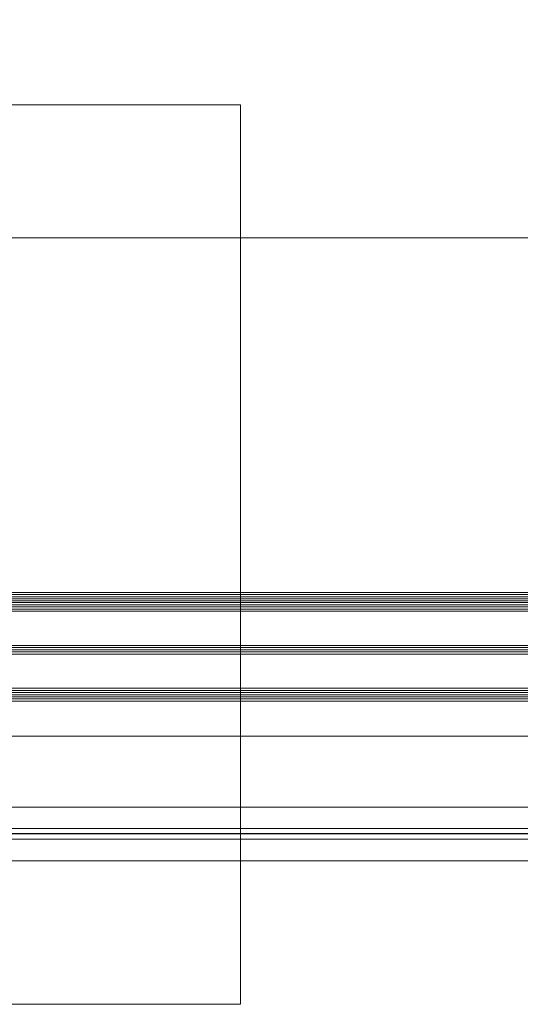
# Model space of a CAD drawing. Extents: x 1911006 to 2186114, y 709265 to 747216.
# Tile 81 of 256: x 1919750 to 1919984, y 735011 to 735471. Entities that reach past the tile are written whole.
import ezdxf

# ---------------------------------------------------------------- set-up
doc = ezdxf.new("R2010")
doc.units = 0
doc.header["$LTSCALE"] = 500
doc.header["$MEASUREMENT"] = 0
doc.linetypes.add('ACAD_ISO02W100', pattern=[15, 12, -3])
doc.linetypes.add('AM_DIN_G_W050', pattern=[13.75, 9.75, -1.5, 1, -1.5])
for name, color, linetype, lineweight in [('!_A_01_TENKÁ', 8, 'CONTINUOUS', 13), ('!_A_03_ČIARKOVANÁ', 41, 'ACAD_ISO02W100', 13), ('_MB_kreskowanie_szklo_0.09', 157, 'CONTINUOUS', 9), ('_MB_szklo_0.15', 142, 'CONTINUOUS', 15), ('AM_7', 4, 'AM_DIN_G_W050', 25)]:
    doc.layers.add(name, color=color, linetype=linetype, lineweight=lineweight)
doc.layers.add('!_A_44_REFERENCIA', color=241, linetype='CONTINUOUS', lineweight=15, plot=False)
doc.layers.add('!_A_52_NOVÉ KCIE', color=7, linetype='CONTINUOUS', lineweight=13, true_color=0xa30000)

msp = doc.modelspace()

# ---------------------------------------------------------------- linework, layer by layer
at = {"layer": '!_A_01_TENKÁ', "color": 7}
for p, q in [((1921360.13, 735103.23), (1917503.2, 735103.23)), ((1917503.2, 735093.23), (1921360.13, 735093.23)), ((1921360.13, 735088.23), (1917503.2, 735088.23)), ((1917503.2, 735078.23), (1921360.13, 735078.23))]:
    msp.add_line(p, q, dxfattribs=at)
at = {"layer": '!_A_03_ČIARKOVANÁ', "color": 7}
msp.add_lwpolyline([(1917346.45, 735136.39), (1933649.45, 735136.39)], dxfattribs=at)
at = {"layer": '!_A_03_ČIARKOVANÁ', "color": 7, "ltscale": 0.5}
msp.add_arc((1919522.2, 735230.23), 911.75, 0, 90, dxfattribs=at)
at = {"layer": '!_A_44_REFERENCIA', "color": 7}
for p, q in [((1919259.59, 735431.17), (1919853.59, 735431.17)), ((1919853.59, 735431.17), (1919853.59, 735011.17)), ((1919853.59, 735011.17), (1919259.59, 735011.17))]:
    msp.add_line(p, q, dxfattribs=at)
at = {"layer": '!_A_52_NOVÉ KCIE', "color": 7}
msp.add_lwpolyline([(1919217.45, 735369.11), (1921017.45, 735369.11), (1921017.45, 735713.11), (1919217.45, 735713.11)], close=True, dxfattribs=at)
at = {"layer": '_MB_kreskowanie_szklo_0.09', "color": 7}
for points in [[(1919582.45, 735202.49), (1920320.45, 735202.49)], [(1919582.45, 735201.49), (1920320.45, 735201.49)], [(1919582.45, 735200.49), (1920320.45, 735200.49)], [(1919582.45, 735197.73), (1920320.45, 735197.73)], [(1919582.45, 735196.73), (1920320.45, 735196.73)], [(1919582.45, 735195.73), (1920320.45, 735195.73)], [(1919582.45, 735177.73), (1920320.45, 735177.73)], [(1919582.45, 735176.73), (1920320.45, 735176.73)], [(1919582.45, 735175.73), (1920320.45, 735175.73)], [(1919582.45, 735157.73), (1920320.45, 735157.73)], [(1919582.45, 735156.73), (1920320.45, 735156.73)], [(1919582.45, 735155.73), (1920320.45, 735155.73)], [(1919582.45, 735154.73), (1920320.45, 735154.73)], [(1919582.45, 735153.73), (1920320.45, 735153.73)]]:
    msp.add_lwpolyline(points, dxfattribs=at)
at = {"layer": '_MB_szklo_0.15', "color": 7}
for points in [[(1920320.45, 735199.49), (1919582.45, 735199.49), (1919582.45, 735203.49), (1920320.45, 735203.49)], [(1920320.45, 735198.73), (1919582.45, 735198.73), (1919582.45, 735199.49), (1920320.45, 735199.49)], [(1920320.45, 735194.73), (1919582.45, 735194.73), (1919582.45, 735198.73), (1920320.45, 735198.73)], [(1920320.45, 735174.73), (1919582.45, 735174.73), (1919582.45, 735178.73), (1920320.45, 735178.73)], [(1920320.45, 735152.73), (1919582.45, 735152.73), (1919582.45, 735158.73), (1920320.45, 735158.73)]]:
    msp.add_lwpolyline(points, dxfattribs=at)
at = {"layer": 'AM_7', "color": 7}
msp.add_line((1921360.13, 735090.73), (1917479.5, 735090.73), dxfattribs=at)

doc.saveas('drawing.dxf')
